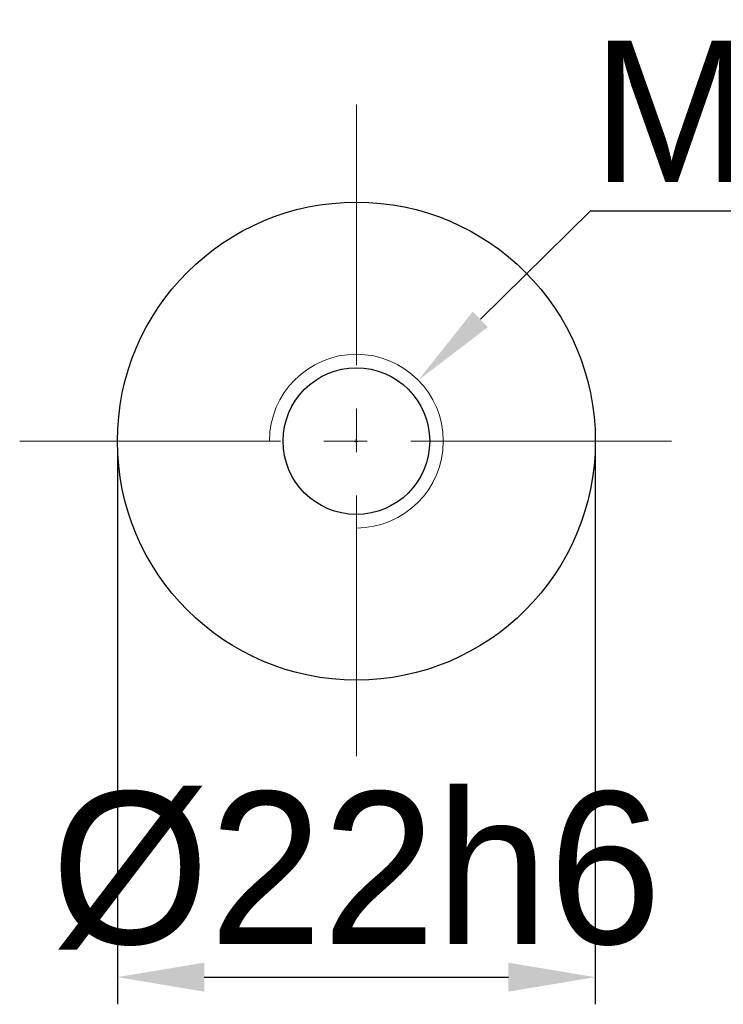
# Model space of a CAD drawing. Header units: millimetres. Extents: x 7856 to 8549, y -46 to 435.
# Tile 3 of 12: x 8029 to 8062, y 128 to 173. Entities that reach past the tile are written whole.
import ezdxf

# ---------------------------------------------------------------- set-up
doc = ezdxf.new("R2010")
doc.units = ezdxf.units.MM
doc.header["$PDSIZE"] = -5
doc.linetypes.add('点画线', pattern=[18, 12, -2, 2, -2])
doc.layers.get('0').update_dxf_attribs({"lineweight": 18})
doc.layers.get('Defpoints').update_dxf_attribs({"lineweight": 18})
for name, color, linetype, lineweight in [('7中心线层', 7, '点画线', 18), ('尺寸线层', 3, 'Continuous', 18), ('标注线', 7, 'Continuous', 18), ('粗实线', 7, 'Continuous', 40)]:
    doc.layers.add(name, color=color, linetype=linetype, lineweight=lineweight)
doc.styles.add('工程字', font='txt')
doc.dimstyles.new('DIMSTYLE_17', dxfattribs={"dimtxt": 8, "dimasz": 12, "dimexe": 0.18, "dimexo": 0.0625, "dimgap": 0.09, "dimtad": 1, "dimtih": 1, "dimtoh": 1, "dimdec": 3, "dimdsep": 46, "dimtxsty": 'Standard', "dimblk": '_CAXARROW', "dimcen": 0.09, "dimdle": 24, "dimadec": 0, "dimazin": 0, "dimtfac": 0.7, "dimtdec": 3, "dimtofl": 0, "dimtmove": 0, "dimatfit": 3, "dimfxl": 1, "dimtolj": 1, "dimarcsym": 0})
doc.dimstyles.new('ISO-25', dxfattribs={"dimtxt": 7, "dimasz": 4, "dimexe": 1.25, "dimexo": 0.625, "dimtad": 1, "dimtxsty": '工程字', "dimcen": 2, "dimdle": 8, "dimadec": 0, "dimazin": 0, "dimtfac": 1, "dimtmove": 0, "dimatfit": 3, "dimfxl": 1, "dimarcsym": 0})

# ---------------------------------------------------------------- blocks, each defined once
blk = doc.blocks.new('*D15')
at = {"layer": 'Defpoints', "color": 0}
for p in [(8033.897, 153.519), (8055.897, 153.519), (8055.897, 128.852)]:
    blk.add_point(p, dxfattribs=at)
at = {"layer": '尺寸线层', "color": 0, "lineweight": -2}
for p, q in [((8033.897, 152.894), (8033.897, 127.602)), ((8055.897, 152.894), (8055.897, 127.602)), ((8037.897, 128.852), (8051.897, 128.852))]:
    blk.add_line(p, q, dxfattribs=at)
at = {"layer": '尺寸线层', "color": 0}
for points in [[(8037.897, 129.519), (8037.897, 128.185), (8033.897, 128.852)], [(8051.897, 128.185), (8051.897, 129.519), (8055.897, 128.852)]]:
    blk.add_solid(points, dxfattribs=at)
at = {"layer": '尺寸线层', "color": 0, "insert": (8044.897, 133.752), "char_height": 7, "attachment_point": 5, "style": '工程字'}
blk.add_mtext('%%C22h6', dxfattribs=at)
blk = doc.blocks.new('_CAXARROW')
blk.add_hatch(color=0).paths.add_polyline_path([(0, 0), (-1, 0.125), (-1, -0.125)], flags=0)
blk = doc.blocks.new('*D16')
at = {"layer": 'Defpoints', "color": 0}
for p in [(8047.75, 156.323), (8042.044, 150.716)]:
    blk.add_point(p, dxfattribs=at)
at = {"layer": '尺寸线层', "color": 0, "linetype": 'ByBlock', "lineweight": -2}
for p, q in [((8055.666, 164.1), (8050.604, 159.126)), ((8093.714, 164.1), (8055.666, 164.1)), ((8044.807, 153.519), (8044.987, 153.519)), ((8044.897, 153.429), (8044.897, 153.609))]:
    blk.add_line(p, q, dxfattribs=at)
at = {"layer": '尺寸线层', "color": 0, "lineweight": -2, "xscale": 4, "yscale": 4, "zscale": 4, "rotation": 224.4948036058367}
blk.add_blockref('_CAXARROW', (8047.75, 156.323), dxfattribs=at)
at = {"layer": '尺寸线层', "color": 0, "insert": (8075.34, 168.65), "char_height": 6.5, "attachment_point": 5, "style": '工程字'}
blk.add_mtext('\\A1;M8x1.25P', dxfattribs=at)
blk = doc.blocks.new('_FILLED')
at = {"linetype": 'ByBlock'}
blk.add_hatch(color=0, dxfattribs=at).paths.add_polyline_path([(0, 0), (-1, 0.133), (-1, -0.133)], flags=0)

msp = doc.modelspace()

# ---------------------------------------------------------------- linework, layer by layer
at = {"layer": '7中心线层', "color": 0}
for p, q in [((8044.8971, 169.0193), (8044.8971, 138.0193)), ((8029.3971, 153.5193), (8060.3971, 153.5193))]:
    msp.add_line(p, q, dxfattribs=at)
at = {"layer": '标注线', "color": 0}
msp.add_arc((8044.8971, 153.5193), 4, 270, 180, dxfattribs=at)
at = {"layer": '粗实线', "linetype": 'Continuous', "lineweight": 30}
for radius in [11, 3.375]:
    msp.add_circle((8044.8971, 153.5193), radius, dxfattribs=at)

# ---------------------------------------------------------------- dimensions: what is measured, and where the dimension line sits
at = {"layer": '尺寸线层', "linetype": 'ByBlock'}
dim = msp.add_diameter_dim_2p(p1=(8042.0438, 150.716), p2=(8047.7503, 156.3227), text='M8x1.25P', dimstyle='DIMSTYLE_17', override={"dimtxt": 6.5, "dimasz": 4, "dimgap": 1.3, "dimtxsty": '工程字', "dimtol": 0, "dimldrblk": '_FILLED'}, dxfattribs=at)
dim.commit()
dim.dimension.update_dxf_attribs({"geometry": '*D16', "text_midpoint": (8075.3401, 164.0998), "dimtype": 163})
at = {"layer": '尺寸线层'}
dim = msp.add_linear_dim(base=(8055.8971, 128.8521), p1=(8033.8971, 153.5193), p2=(8055.8971, 153.5193), text='%%C<>h6', dimstyle='ISO-25', override={"dimgap": 1.4, "dimtxsty": '工程字'}, dxfattribs=at)
dim.commit()
dim.dimension.update_dxf_attribs({"geometry": '*D15', "text_midpoint": (8044.8971, 128.8521), "dimtype": 160})

doc.saveas('drawing.dxf')
